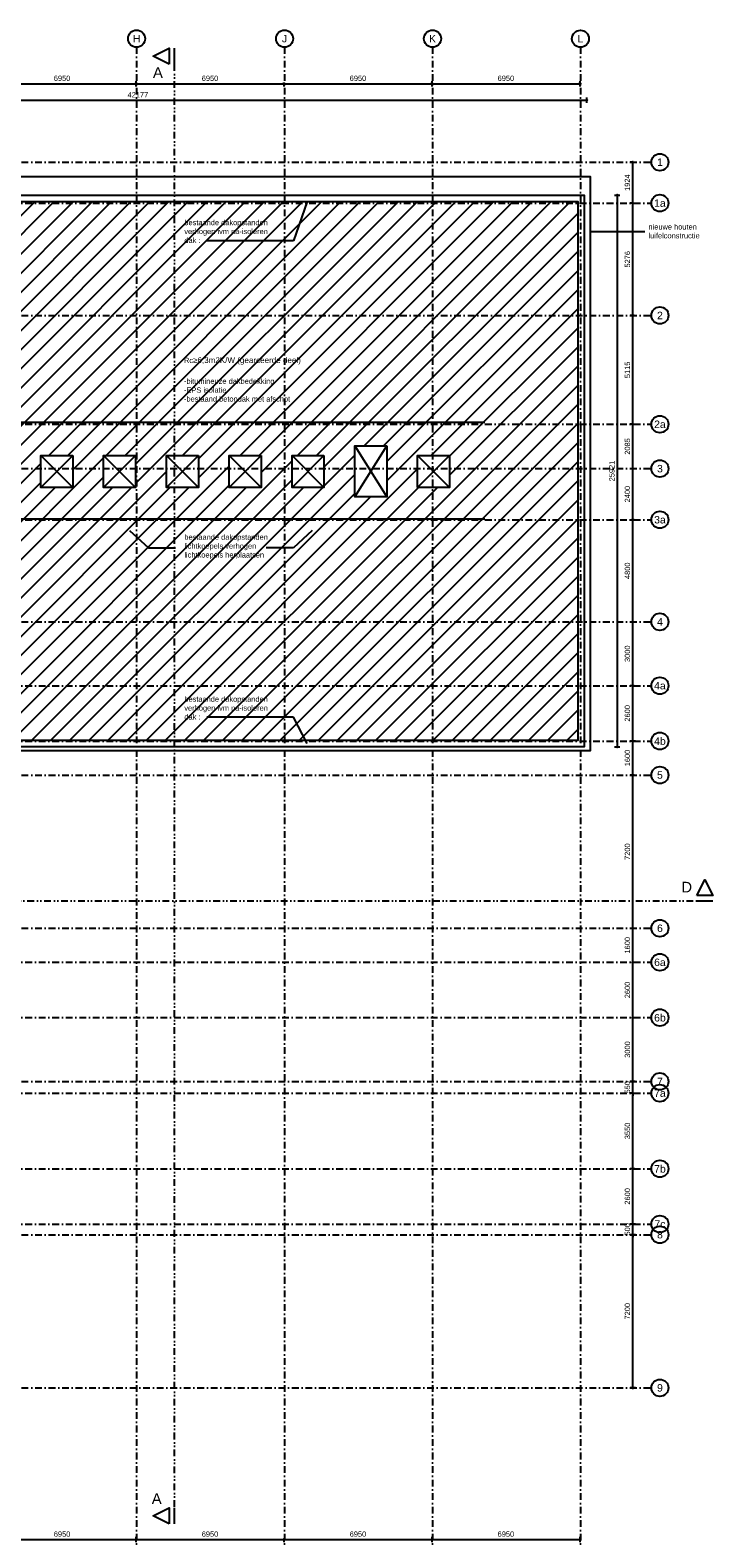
# Model space of a CAD drawing. Header units: millimetres. Extents: x 1137596 to 6076935, y -417599 to 265181.
# Tile 46 of 47: x 1483026 to 1515094, y -356519 to -285665. Entities that reach past the tile are written whole.
import ezdxf
from ezdxf.enums import TextEntityAlignment as Align

# ---------------------------------------------------------------- set-up
doc = ezdxf.new("R2010")
doc.units = ezdxf.units.MM
doc.header["$LTSCALE"] = 50
doc.header["$PDMODE"] = 3
doc.header["$PDSIZE"] = 1
doc.linetypes.add('DASHDOT2', pattern=[12.7, 6.35, -3.175, 0, -3.175])
doc.linetypes.add('DIVIDE2', pattern=[15.875, 6.35, -3.175, 0, -3.175, 0, -3.175])
doc.layers.get('0').update_dxf_attribs({"linetype": 'CONTINUOUS'})
doc.layers.get('DEFPOINTS').update_dxf_attribs({"linetype": 'CONTINUOUS'})
for name, color, linetype in [('AL24----_TRAPPEN', 1, 'CONTINUOUS'), ('AL27----_DAKEN', 7, 'CONTINUOUS'), ('Alg-Dik-Az', 4, 'CONTINUOUS'), ('Alg-Dun-Arc', 8, 'CONTINUOUS'), ('bib', 7, 'CONTINUOUS'), ('bib @ 100', 7, 'CONTINUOUS'), ('BuKoz-Hout-Drs', 2, 'CONTINUOUS'), ('DIM25', 1, 'CONTINUOUS'), ('Stramien-Alg-Az', 9, 'DASHDOT2'), ('Stramien-Alg-Drs', 8, 'CONTINUOUS'), ('Stramien-Alg-Txt', 2, 'CONTINUOUS'), ('Txt25', 2, 'CONTINUOUS')]:
    doc.layers.add(name, color=color, linetype=linetype)
doc.styles.add('BOS3', font='arial.ttf')
doc.dimstyles.new('BOS3', dxfattribs={"dimtxt": 2.5, "dimasz": 1.25, "dimexe": 1.25, "dimexo": 0, "dimgap": 1.25, "dimtad": 1, "dimdec": 3, "dimdsep": 46, "dimtxsty": 'BOS3', "dimblk": 'SMALL', "dimblk1": 'SMALL', "dimblk2": 'SMALL', "dimsah": 1, "dimcen": 2.5, "dimclrd": 1, "dimclre": 1, "dimclrt": 2, "dimadec": 4, "dimazin": 2, "dimtfac": 0.4, "dimtdec": 0, "dimtix": 1, "dimtmove": 2, "dimatfit": 3, "dimfxl": 1.25, "dimfxlon": 1, "dimtvp": 1, "dimtolj": 1, "dimarcsym": 0})

# ---------------------------------------------------------------- blocks, each defined once
blk = doc.blocks.new('*U247')
at = {"layer": 'Stramien-Alg-Drs'}
blk.add_circle((-4, 0), 4, dxfattribs=at)
at = {"layer": 'Stramien-Alg-Txt', "style": 'BOS3'}
blk.add_attdef('TEKST', text='', height=3.5, dxfattribs=at).set_placement((-4, 0), align=Align.MIDDLE)
blk = doc.blocks.new('_Small')
at = {"color": 0, "linetype": 'ByBlock', "lineweight": -2}
blk.add_circle((0, 0), 0.25, dxfattribs=at)
blk = doc.blocks.new('*D186')
at = {"layer": 'DEFPOINTS', "color": 0, "transparency": 16777216}
for p in [(759144, -627668), (766094, -627576), (766094, -627843)]:
    blk.add_point(p, dxfattribs=at)
at = {"layer": 'DIM25', "color": 1, "lineweight": -2, "transparency": 16777216}
for p, q in [((766094, -627718), (766094, -627968)), ((759144, -627793), (759144, -627968)), ((759144, -627843), (766094, -627843))]:
    blk.add_line(p, q, dxfattribs=at)
at = {"layer": 'DIM25', "color": 1, "lineweight": -2, "transparency": 16777216, "xscale": 125, "yscale": 125, "zscale": 125, "rotation": 180}
blk.add_blockref('_Small', (759144, -627843), dxfattribs=at)
at = {"layer": 'DIM25', "color": 1, "lineweight": -2, "transparency": 16777216, "xscale": 125, "yscale": 125, "zscale": 125}
blk.add_blockref('_Small', (766094, -627843), dxfattribs=at)
at = {"layer": 'DIM25', "color": 2, "transparency": 16777216, "insert": (762619, -627591), "char_height": 250, "attachment_point": 5, "style": 'BOS3'}
blk.add_mtext('\\A1;6950', dxfattribs=at)
blk = doc.blocks.new('*D187')
at = {"layer": 'DEFPOINTS', "color": 0, "transparency": 16777216}
for p in [(745244, -628152), (752194, -627843), (752194, -628286)]:
    blk.add_point(p, dxfattribs=at)
at = {"layer": 'DIM25', "color": 1, "lineweight": -2, "transparency": 16777216}
for p, q in [((745244, -627968), (745244, -627718)), ((752194, -627968), (752194, -627718)), ((745244, -627843), (752194, -627843))]:
    blk.add_line(p, q, dxfattribs=at)
at = {"layer": 'DIM25', "color": 1, "lineweight": -2, "transparency": 16777216, "xscale": 125, "yscale": 125, "zscale": 125, "rotation": 180}
blk.add_blockref('_Small', (745244, -627843), dxfattribs=at)
at = {"layer": 'DIM25', "color": 1, "lineweight": -2, "transparency": 16777216, "xscale": 125, "yscale": 125, "zscale": 125}
blk.add_blockref('_Small', (752194, -627843), dxfattribs=at)
at = {"layer": 'DIM25', "color": 2, "transparency": 16777216, "insert": (748719, -627591), "char_height": 250, "attachment_point": 5, "style": 'BOS3'}
blk.add_mtext('\\A1;6950', dxfattribs=at)
blk = doc.blocks.new('*D196')
at = {"layer": 'DEFPOINTS', "color": 0, "transparency": 16777216}
for p in [(759144, -627668), (752194, -628286), (759144, -627843)]:
    blk.add_point(p, dxfattribs=at)
at = {"layer": 'DIM25', "color": 1, "lineweight": -2, "transparency": 16777216}
for p, q in [((752194, -627968), (752194, -627718)), ((752194, -627843), (759144, -627843)), ((759144, -627793), (759144, -627968))]:
    blk.add_line(p, q, dxfattribs=at)
at = {"layer": 'DIM25', "color": 1, "lineweight": -2, "transparency": 16777216, "xscale": 125, "yscale": 125, "zscale": 125, "rotation": 180}
blk.add_blockref('_Small', (752194, -627843), dxfattribs=at)
at = {"layer": 'DIM25', "color": 1, "lineweight": -2, "transparency": 16777216, "xscale": 125, "yscale": 125, "zscale": 125}
blk.add_blockref('_Small', (759144, -627843), dxfattribs=at)
at = {"layer": 'DIM25', "color": 2, "transparency": 16777216, "insert": (755669, -627591), "char_height": 250, "attachment_point": 5, "style": 'BOS3'}
blk.add_mtext('\\A1;6950', dxfattribs=at)
blk = doc.blocks.new('*D197')
at = {"layer": 'DEFPOINTS', "color": 0, "transparency": 16777216}
for p in [(766094, -627576), (773044, -627576), (773044, -627843)]:
    blk.add_point(p, dxfattribs=at)
at = {"layer": 'DIM25', "color": 1, "lineweight": -2, "transparency": 16777216}
for p, q in [((766094, -627718), (766094, -627968)), ((773044, -627718), (773044, -627968)), ((766094, -627843), (773044, -627843))]:
    blk.add_line(p, q, dxfattribs=at)
at = {"layer": 'DIM25', "color": 1, "lineweight": -2, "transparency": 16777216, "xscale": 125, "yscale": 125, "zscale": 125, "rotation": 180}
blk.add_blockref('_Small', (766094, -627843), dxfattribs=at)
at = {"layer": 'DIM25', "color": 1, "lineweight": -2, "transparency": 16777216, "xscale": 125, "yscale": 125, "zscale": 125}
blk.add_blockref('_Small', (773044, -627843), dxfattribs=at)
at = {"layer": 'DIM25', "color": 2, "transparency": 16777216, "insert": (769569, -627591), "char_height": 250, "attachment_point": 5, "style": 'BOS3'}
blk.add_mtext('\\A1;6950', dxfattribs=at)
blk = doc.blocks.new('*D198')
at = {"layer": 'DEFPOINTS', "color": 0, "transparency": 16777216}
for p in [(775531, -610417), (775756, -610417), (775942, -613017)]:
    blk.add_point(p, dxfattribs=at)
at = {"layer": 'DIM25', "color": 1, "lineweight": -2, "transparency": 16777216}
for p, q in [((775631, -610417), (775406, -610417)), ((775531, -613017), (775531, -610417)), ((775656, -613017), (775406, -613017))]:
    blk.add_line(p, q, dxfattribs=at)
at = {"layer": 'DIM25', "color": 1, "lineweight": -2, "transparency": 16777216, "xscale": 125, "yscale": 125, "zscale": 125}
for p, rotation in [((775531, -610417), 90), ((775531, -613017), 270)]:
    blk.add_blockref('_Small', p, dxfattribs=dict(at, rotation=rotation))
at = {"layer": 'DIM25', "color": 2, "transparency": 16777216, "insert": (775278, -611717), "char_height": 250, "attachment_point": 5, "rotation": 90, "style": 'BOS3'}
blk.add_mtext('\\A1;2600', dxfattribs=at)
blk = doc.blocks.new('*D199')
at = {"layer": 'DEFPOINTS', "color": 0, "transparency": 16777216}
for p in [(775531, -606867), (775657, -606867), (775756, -610417)]:
    blk.add_point(p, dxfattribs=at)
at = {"layer": 'DIM25', "color": 1, "lineweight": -2, "transparency": 16777216}
for p, q in [((775532, -606867), (775406, -606867)), ((775531, -610417), (775531, -606867)), ((775631, -610417), (775406, -610417))]:
    blk.add_line(p, q, dxfattribs=at)
at = {"layer": 'DIM25', "color": 1, "lineweight": -2, "transparency": 16777216, "xscale": 125, "yscale": 125, "zscale": 125}
for p, rotation in [((775531, -606867), 90), ((775531, -610417), 270)]:
    blk.add_blockref('_Small', p, dxfattribs=dict(at, rotation=rotation))
at = {"layer": 'DIM25', "color": 2, "transparency": 16777216, "insert": (775278, -608642), "char_height": 250, "attachment_point": 5, "rotation": 90, "style": 'BOS3'}
blk.add_mtext('\\A1;3550', dxfattribs=at)
blk = doc.blocks.new('*D200')
at = {"layer": 'DEFPOINTS', "color": 0, "transparency": 16777216}
for p in [(775458, -603317), (775531, -603317), (775766, -606317)]:
    blk.add_point(p, dxfattribs=at)
at = {"layer": 'DIM25', "color": 1, "lineweight": -2, "transparency": 16777216}
for p, q in [((775531, -603317), (775656, -603317)), ((775531, -606317), (775531, -603317)), ((775641, -606317), (775406, -606317))]:
    blk.add_line(p, q, dxfattribs=at)
at = {"layer": 'DIM25', "color": 1, "lineweight": -2, "transparency": 16777216, "xscale": 125, "yscale": 125, "zscale": 125}
for p, rotation in [((775531, -603317), 90), ((775531, -606317), 270)]:
    blk.add_blockref('_Small', p, dxfattribs=dict(at, rotation=rotation))
at = {"layer": 'DIM25', "color": 2, "transparency": 16777216, "insert": (775278, -604817), "char_height": 250, "attachment_point": 5, "rotation": 90, "style": 'BOS3'}
blk.add_mtext('\\A1;3000', dxfattribs=at)
blk = doc.blocks.new('*D201')
at = {"layer": 'DEFPOINTS', "color": 0, "transparency": 16777216}
for p in [(775531, -613017), (775787, -613517), (775942, -613017)]:
    blk.add_point(p, dxfattribs=at)
at = {"layer": 'DIM25', "color": 1, "lineweight": -2, "transparency": 16777216}
for p, q in [((775656, -613017), (775406, -613017)), ((775656, -613517), (775406, -613517)), ((775531, -613017), (775531, -612892)), ((775531, -613517), (775531, -613017)), ((775531, -613517), (775531, -613642))]:
    blk.add_line(p, q, dxfattribs=at)
at = {"layer": 'DIM25', "color": 1, "lineweight": -2, "transparency": 16777216, "xscale": 125, "yscale": 125, "zscale": 125}
for p, rotation in [((775531, -613017), 270), ((775531, -613517), 90)]:
    blk.add_blockref('_Small', p, dxfattribs=dict(at, rotation=rotation))
at = {"layer": 'DIM25', "color": 2, "transparency": 16777216, "insert": (775278, -613267), "char_height": 250, "attachment_point": 5, "rotation": 90, "style": 'BOS3'}
blk.add_mtext('\\A1;500', dxfattribs=at)
blk = doc.blocks.new('*D203')
at = {"layer": 'DEFPOINTS', "color": 0, "transparency": 16777216}
for p in [(745244, -559737), (752194, -559428), (752194, -559871)]:
    blk.add_point(p, dxfattribs=at)
at = {"layer": 'DIM25', "color": 1, "lineweight": -2, "transparency": 16777216}
for p, q in [((745244, -559553), (745244, -559303)), ((745244, -559428), (752194, -559428)), ((752194, -559553), (752194, -559303))]:
    blk.add_line(p, q, dxfattribs=at)
at = {"layer": 'DIM25', "color": 1, "lineweight": -2, "transparency": 16777216, "xscale": 125, "yscale": 125, "zscale": 125, "rotation": 180}
blk.add_blockref('_Small', (745244, -559428), dxfattribs=at)
at = {"layer": 'DIM25', "color": 1, "lineweight": -2, "transparency": 16777216, "xscale": 125, "yscale": 125, "zscale": 125}
blk.add_blockref('_Small', (752194, -559428), dxfattribs=at)
at = {"layer": 'DIM25', "color": 2, "transparency": 16777216, "insert": (748719, -559175), "char_height": 250, "attachment_point": 5, "style": 'BOS3'}
blk.add_mtext('\\A1;6950', dxfattribs=at)
blk = doc.blocks.new('*D204')
at = {"layer": 'DEFPOINTS', "color": 0, "transparency": 16777216}
for p in [(759144, -559252), (759144, -559428), (752194, -559871)]:
    blk.add_point(p, dxfattribs=at)
at = {"layer": 'DIM25', "color": 1, "lineweight": -2, "transparency": 16777216}
for p, q in [((752194, -559553), (752194, -559303)), ((752194, -559428), (759144, -559428)), ((759144, -559377), (759144, -559553))]:
    blk.add_line(p, q, dxfattribs=at)
at = {"layer": 'DIM25', "color": 1, "lineweight": -2, "transparency": 16777216, "xscale": 125, "yscale": 125, "zscale": 125, "rotation": 180}
blk.add_blockref('_Small', (752194, -559428), dxfattribs=at)
at = {"layer": 'DIM25', "color": 1, "lineweight": -2, "transparency": 16777216, "xscale": 125, "yscale": 125, "zscale": 125}
blk.add_blockref('_Small', (759144, -559428), dxfattribs=at)
at = {"layer": 'DIM25', "color": 2, "transparency": 16777216, "insert": (755669, -559175), "char_height": 250, "attachment_point": 5, "style": 'BOS3'}
blk.add_mtext('\\A1;6950', dxfattribs=at)
blk = doc.blocks.new('*D205')
at = {"layer": 'DEFPOINTS', "color": 0, "transparency": 16777216}
for p in [(759144, -559252), (766094, -559161), (766094, -559428)]:
    blk.add_point(p, dxfattribs=at)
at = {"layer": 'DIM25', "color": 1, "lineweight": -2, "transparency": 16777216}
for p, q in [((759144, -559377), (759144, -559553)), ((759144, -559428), (766094, -559428)), ((766094, -559303), (766094, -559553))]:
    blk.add_line(p, q, dxfattribs=at)
at = {"layer": 'DIM25', "color": 1, "lineweight": -2, "transparency": 16777216, "xscale": 125, "yscale": 125, "zscale": 125, "rotation": 180}
blk.add_blockref('_Small', (759144, -559428), dxfattribs=at)
at = {"layer": 'DIM25', "color": 1, "lineweight": -2, "transparency": 16777216, "xscale": 125, "yscale": 125, "zscale": 125}
blk.add_blockref('_Small', (766094, -559428), dxfattribs=at)
at = {"layer": 'DIM25', "color": 2, "transparency": 16777216, "insert": (762619, -559175), "char_height": 250, "attachment_point": 5, "style": 'BOS3'}
blk.add_mtext('\\A1;6950', dxfattribs=at)
blk = doc.blocks.new('*D206')
at = {"layer": 'DEFPOINTS', "color": 0, "transparency": 16777216}
for p in [(766094, -559161), (773044, -559161), (773044, -559428)]:
    blk.add_point(p, dxfattribs=at)
at = {"layer": 'DIM25', "color": 1, "lineweight": -2, "transparency": 16777216}
for p, q in [((766094, -559303), (766094, -559553)), ((766094, -559428), (773044, -559428)), ((773044, -559303), (773044, -559553))]:
    blk.add_line(p, q, dxfattribs=at)
at = {"layer": 'DIM25', "color": 1, "lineweight": -2, "transparency": 16777216, "xscale": 125, "yscale": 125, "zscale": 125, "rotation": 180}
blk.add_blockref('_Small', (766094, -559428), dxfattribs=at)
at = {"layer": 'DIM25', "color": 1, "lineweight": -2, "transparency": 16777216, "xscale": 125, "yscale": 125, "zscale": 125}
blk.add_blockref('_Small', (773044, -559428), dxfattribs=at)
at = {"layer": 'DIM25', "color": 2, "transparency": 16777216, "insert": (769569, -559175), "char_height": 250, "attachment_point": 5, "style": 'BOS3'}
blk.add_mtext('\\A1;6950', dxfattribs=at)
blk = doc.blocks.new('*D207')
at = {"layer": 'DEFPOINTS', "color": 0, "transparency": 16777216}
for p in [(775531, -606317), (775766, -606317), (775657, -606867)]:
    blk.add_point(p, dxfattribs=at)
at = {"layer": 'DIM25', "color": 1, "lineweight": -2, "transparency": 16777216}
for p, q in [((775641, -606317), (775406, -606317)), ((775531, -606317), (775531, -606192)), ((775531, -606867), (775531, -606317)), ((775532, -606867), (775406, -606867)), ((775531, -606867), (775531, -606992))]:
    blk.add_line(p, q, dxfattribs=at)
at = {"layer": 'DIM25', "color": 1, "lineweight": -2, "transparency": 16777216, "xscale": 125, "yscale": 125, "zscale": 125}
for p, rotation in [((775531, -606317), 270), ((775531, -606867), 90)]:
    blk.add_blockref('_Small', p, dxfattribs=dict(at, rotation=rotation))
at = {"layer": 'DIM25', "color": 2, "transparency": 16777216, "insert": (775278, -606592), "char_height": 250, "attachment_point": 5, "rotation": 90, "style": 'BOS3'}
blk.add_mtext('\\A1;550', dxfattribs=at)
blk = doc.blocks.new('*D208')
at = {"layer": 'DEFPOINTS', "color": 0, "transparency": 16777216}
for p in [(775478, -600717), (775531, -600717), (775458, -603317)]:
    blk.add_point(p, dxfattribs=at)
at = {"layer": 'DIM25', "color": 1, "lineweight": -2, "transparency": 16777216}
for p, q in [((775531, -600717), (775656, -600717)), ((775531, -603317), (775531, -600717)), ((775531, -603317), (775656, -603317))]:
    blk.add_line(p, q, dxfattribs=at)
at = {"layer": 'DIM25', "color": 1, "lineweight": -2, "transparency": 16777216, "xscale": 125, "yscale": 125, "zscale": 125}
for p, rotation in [((775531, -600717), 90), ((775531, -603317), 270)]:
    blk.add_blockref('_Small', p, dxfattribs=dict(at, rotation=rotation))
at = {"layer": 'DIM25', "color": 2, "transparency": 16777216, "insert": (775278, -602017), "char_height": 250, "attachment_point": 5, "rotation": 90, "style": 'BOS3'}
blk.add_mtext('\\A1;2600', dxfattribs=at)
blk = doc.blocks.new('*D209')
at = {"layer": 'DEFPOINTS', "color": 0, "transparency": 16777216}
for p in [(775531, -613517), (775787, -613517), (775964, -620717)]:
    blk.add_point(p, dxfattribs=at)
at = {"layer": 'DIM25', "color": 1, "lineweight": -2, "transparency": 16777216}
for p, q in [((775656, -613517), (775406, -613517)), ((775531, -620717), (775531, -613517)), ((775656, -620717), (775406, -620717))]:
    blk.add_line(p, q, dxfattribs=at)
at = {"layer": 'DIM25', "color": 1, "lineweight": -2, "transparency": 16777216, "xscale": 125, "yscale": 125, "zscale": 125}
for p, rotation in [((775531, -613517), 90), ((775531, -620717), 270)]:
    blk.add_blockref('_Small', p, dxfattribs=dict(at, rotation=rotation))
at = {"layer": 'DIM25', "color": 2, "transparency": 16777216, "insert": (775278, -617117), "char_height": 250, "attachment_point": 5, "rotation": 90, "style": 'BOS3'}
blk.add_mtext('\\A1;7200', dxfattribs=at)
blk = doc.blocks.new('*D210')
at = {"layer": 'DEFPOINTS', "color": 0, "transparency": 16777216}
for p in [(775458, -599117), (775531, -599117), (775478, -600717)]:
    blk.add_point(p, dxfattribs=at)
at = {"layer": 'DIM25', "color": 1, "lineweight": -2, "transparency": 16777216}
for p, q in [((775531, -599117), (775656, -599117)), ((775531, -600717), (775531, -599117)), ((775531, -600717), (775656, -600717))]:
    blk.add_line(p, q, dxfattribs=at)
at = {"layer": 'DIM25', "color": 1, "lineweight": -2, "transparency": 16777216, "xscale": 125, "yscale": 125, "zscale": 125}
for p, rotation in [((775531, -599117), 90), ((775531, -600717), 270)]:
    blk.add_blockref('_Small', p, dxfattribs=dict(at, rotation=rotation))
at = {"layer": 'DIM25', "color": 2, "transparency": 16777216, "insert": (775278, -599917), "char_height": 250, "attachment_point": 5, "rotation": 90, "style": 'BOS3'}
blk.add_mtext('\\A1;1600', dxfattribs=at)
blk = doc.blocks.new('*D211')
at = {"layer": 'DEFPOINTS', "color": 0, "transparency": 16777216}
for p in [(775531, -591917), (775584, -591917), (775458, -599117)]:
    blk.add_point(p, dxfattribs=at)
at = {"layer": 'DIM25', "color": 1, "lineweight": -2, "transparency": 16777216}
for p, q in [((775531, -591917), (775406, -591917)), ((775531, -599117), (775531, -591917)), ((775531, -599117), (775656, -599117))]:
    blk.add_line(p, q, dxfattribs=at)
at = {"layer": 'DIM25', "color": 1, "lineweight": -2, "transparency": 16777216, "xscale": 125, "yscale": 125, "zscale": 125}
for p, rotation in [((775531, -591917), 90), ((775531, -599117), 270)]:
    blk.add_blockref('_Small', p, dxfattribs=dict(at, rotation=rotation))
at = {"layer": 'DIM25', "color": 2, "transparency": 16777216, "insert": (775278, -595517), "char_height": 250, "attachment_point": 5, "rotation": 90, "style": 'BOS3'}
blk.add_mtext('\\A1;7200', dxfattribs=at)
blk = doc.blocks.new('*D212')
at = {"layer": 'DEFPOINTS', "color": 0, "transparency": 16777216}
for p in [(775214, -579917), (775531, -579917), (774675, -584717)]:
    blk.add_point(p, dxfattribs=at)
at = {"layer": 'DIM25', "color": 1, "lineweight": -2, "transparency": 16777216}
for p, q in [((775406, -579917), (775656, -579917)), ((775531, -584717), (775531, -579917)), ((775406, -584717), (775656, -584717))]:
    blk.add_line(p, q, dxfattribs=at)
at = {"layer": 'DIM25', "color": 1, "lineweight": -2, "transparency": 16777216, "xscale": 125, "yscale": 125, "zscale": 125}
for p, rotation in [((775531, -579917), 90), ((775531, -584717), 270)]:
    blk.add_blockref('_Small', p, dxfattribs=dict(at, rotation=rotation))
at = {"layer": 'DIM25', "color": 2, "transparency": 16777216, "insert": (775278, -582317), "char_height": 250, "attachment_point": 5, "rotation": 90, "style": 'BOS3'}
blk.add_mtext('\\A1;4800', dxfattribs=at)
blk = doc.blocks.new('*D213')
at = {"layer": 'DEFPOINTS', "color": 0, "transparency": 16777216}
for p in [(775531, -590317), (775810, -590317), (775584, -591917)]:
    blk.add_point(p, dxfattribs=at)
at = {"layer": 'DIM25', "color": 1, "lineweight": -2, "transparency": 16777216}
for p, q in [((775656, -590317), (775406, -590317)), ((775531, -591917), (775531, -590317)), ((775531, -591917), (775406, -591917))]:
    blk.add_line(p, q, dxfattribs=at)
at = {"layer": 'DIM25', "color": 1, "lineweight": -2, "transparency": 16777216, "xscale": 125, "yscale": 125, "zscale": 125}
for p, rotation in [((775531, -590317), 90), ((775531, -591917), 270)]:
    blk.add_blockref('_Small', p, dxfattribs=dict(at, rotation=rotation))
at = {"layer": 'DIM25', "color": 2, "transparency": 16777216, "insert": (775278, -591117), "char_height": 250, "attachment_point": 5, "rotation": 90, "style": 'BOS3'}
blk.add_mtext('\\A1;1600', dxfattribs=at)
blk = doc.blocks.new('*D214')
at = {"layer": 'DEFPOINTS', "color": 0, "transparency": 16777216}
for p in [(775531, -587717), (775710, -587717), (775810, -590317)]:
    blk.add_point(p, dxfattribs=at)
at = {"layer": 'DIM25', "color": 1, "lineweight": -2, "transparency": 16777216}
for p, q in [((775585, -587717), (775406, -587717)), ((775531, -590317), (775531, -587717)), ((775656, -590317), (775406, -590317))]:
    blk.add_line(p, q, dxfattribs=at)
at = {"layer": 'DIM25', "color": 1, "lineweight": -2, "transparency": 16777216, "xscale": 125, "yscale": 125, "zscale": 125}
for p, rotation in [((775531, -587717), 90), ((775531, -590317), 270)]:
    blk.add_blockref('_Small', p, dxfattribs=dict(at, rotation=rotation))
at = {"layer": 'DIM25', "color": 2, "transparency": 16777216, "insert": (775278, -589017), "char_height": 250, "attachment_point": 5, "rotation": 90, "style": 'BOS3'}
blk.add_mtext('\\A1;2600', dxfattribs=at)
blk = doc.blocks.new('*D215')
at = {"layer": 'DEFPOINTS', "color": 0, "transparency": 16777216}
for p in [(774675, -584717), (775531, -584717), (775710, -587717)]:
    blk.add_point(p, dxfattribs=at)
at = {"layer": 'DIM25', "color": 1, "lineweight": -2, "transparency": 16777216}
for p, q in [((775406, -584717), (775656, -584717)), ((775531, -587717), (775531, -584717)), ((775585, -587717), (775406, -587717))]:
    blk.add_line(p, q, dxfattribs=at)
at = {"layer": 'DIM25', "color": 1, "lineweight": -2, "transparency": 16777216, "xscale": 125, "yscale": 125, "zscale": 125}
for p, rotation in [((775531, -584717), 90), ((775531, -587717), 270)]:
    blk.add_blockref('_Small', p, dxfattribs=dict(at, rotation=rotation))
at = {"layer": 'DIM25', "color": 2, "transparency": 16777216, "insert": (775278, -586217), "char_height": 250, "attachment_point": 5, "rotation": 90, "style": 'BOS3'}
blk.add_mtext('\\A1;3000', dxfattribs=at)
blk = doc.blocks.new('*D216')
at = {"layer": 'DEFPOINTS', "color": 0, "transparency": 16777216}
for p in [(775531, -570317), (775711, -570317), (775692, -575432)]:
    blk.add_point(p, dxfattribs=at)
at = {"layer": 'DIM25', "color": 1, "lineweight": -2, "transparency": 16777216}
for p, q in [((775586, -570317), (775406, -570317)), ((775531, -575432), (775531, -570317)), ((775567, -575432), (775406, -575432))]:
    blk.add_line(p, q, dxfattribs=at)
at = {"layer": 'DIM25', "color": 1, "lineweight": -2, "transparency": 16777216, "xscale": 125, "yscale": 125, "zscale": 125}
for p, rotation in [((775531, -570317), 90), ((775531, -575432), 270)]:
    blk.add_blockref('_Small', p, dxfattribs=dict(at, rotation=rotation))
at = {"layer": 'DIM25', "color": 2, "transparency": 16777216, "insert": (775278, -572875), "char_height": 250, "attachment_point": 5, "rotation": 90, "style": 'BOS3'}
blk.add_mtext('\\A1;5115', dxfattribs=at)
blk = doc.blocks.new('*D217')
at = {"layer": 'DEFPOINTS', "color": 0, "transparency": 16777216}
for p in [(775174, -577518), (775531, -577518), (775214, -579918)]:
    blk.add_point(p, dxfattribs=at)
at = {"layer": 'DIM25', "color": 1, "lineweight": -2, "transparency": 16777216}
for p, q in [((775406, -577518), (775656, -577518)), ((775531, -579918), (775531, -577518)), ((775406, -579918), (775656, -579918))]:
    blk.add_line(p, q, dxfattribs=at)
at = {"layer": 'DIM25', "color": 1, "lineweight": -2, "transparency": 16777216, "xscale": 125, "yscale": 125, "zscale": 125}
for p, rotation in [((775531, -577518), 90), ((775531, -579918), 270)]:
    blk.add_blockref('_Small', p, dxfattribs=dict(at, rotation=rotation))
at = {"layer": 'DIM25', "color": 2, "transparency": 16777216, "insert": (775278, -578718), "char_height": 250, "attachment_point": 5, "rotation": 90, "style": 'BOS3'}
blk.add_mtext('\\A1;2400', dxfattribs=at)
blk = doc.blocks.new('*D218')
at = {"layer": 'DEFPOINTS', "color": 0, "transparency": 16777216}
for p in [(775531, -575432), (775692, -575432), (775174, -577517)]:
    blk.add_point(p, dxfattribs=at)
at = {"layer": 'DIM25', "color": 1, "lineweight": -2, "transparency": 16777216}
for p, q in [((775567, -575432), (775406, -575432)), ((775531, -577517), (775531, -575432)), ((775406, -577517), (775656, -577517))]:
    blk.add_line(p, q, dxfattribs=at)
at = {"layer": 'DIM25', "color": 1, "lineweight": -2, "transparency": 16777216, "xscale": 125, "yscale": 125, "zscale": 125}
for p, rotation in [((775531, -575432), 90), ((775531, -577517), 270)]:
    blk.add_blockref('_Small', p, dxfattribs=dict(at, rotation=rotation))
at = {"layer": 'DIM25', "color": 2, "transparency": 16777216, "insert": (775278, -576475), "char_height": 250, "attachment_point": 5, "rotation": 90, "style": 'BOS3'}
blk.add_mtext('\\A1;2085', dxfattribs=at)
blk = doc.blocks.new('*D219')
at = {"layer": 'DEFPOINTS', "color": 0, "transparency": 16777216}
for p in [(775531, -565041), (775616, -565041), (775711, -570317)]:
    blk.add_point(p, dxfattribs=at)
at = {"layer": 'DIM25', "color": 1, "lineweight": -2, "transparency": 16777216}
for p, q in [((775531, -565041), (775406, -565041)), ((775531, -570317), (775531, -565041)), ((775586, -570317), (775406, -570317))]:
    blk.add_line(p, q, dxfattribs=at)
at = {"layer": 'DIM25', "color": 1, "lineweight": -2, "transparency": 16777216, "xscale": 125, "yscale": 125, "zscale": 125}
for p, rotation in [((775531, -565041), 90), ((775531, -570317), 270)]:
    blk.add_blockref('_Small', p, dxfattribs=dict(at, rotation=rotation))
at = {"layer": 'DIM25', "color": 2, "transparency": 16777216, "insert": (775278, -567679), "char_height": 250, "attachment_point": 5, "rotation": 90, "style": 'BOS3'}
blk.add_mtext('\\A1;5276', dxfattribs=at)
blk = doc.blocks.new('*D220')
at = {"layer": 'DEFPOINTS', "color": 0, "transparency": 16777216}
for p in [(775531, -563117), (775636, -563117), (775616, -565041)]:
    blk.add_point(p, dxfattribs=at)
at = {"layer": 'DIM25', "color": 1, "lineweight": -2, "transparency": 16777216}
for p, q in [((775531, -563117), (775406, -563117)), ((775531, -565041), (775531, -563117)), ((775531, -565041), (775406, -565041))]:
    blk.add_line(p, q, dxfattribs=at)
at = {"layer": 'DIM25', "color": 1, "lineweight": -2, "transparency": 16777216, "xscale": 125, "yscale": 125, "zscale": 125}
for p, rotation in [((775531, -563117), 90), ((775531, -565041), 270)]:
    blk.add_blockref('_Small', p, dxfattribs=dict(at, rotation=rotation))
at = {"layer": 'DIM25', "color": 2, "transparency": 16777216, "insert": (775278, -564079), "char_height": 250, "attachment_point": 5, "rotation": 90, "style": 'BOS3'}
blk.add_mtext('\\A1;1924', dxfattribs=at)
blk = doc.blocks.new('*D221')
at = {"layer": 'DEFPOINTS', "color": 0, "transparency": 16777216}
for p in [(773370, -560201), (731193, -564668), (773370, -564683)]:
    blk.add_point(p, dxfattribs=at)
at = {"layer": 'DIM25', "color": 1, "lineweight": -2, "transparency": 16777216}
for p, q in [((731193, -560326), (731193, -560076)), ((731193, -560201), (773370, -560201)), ((773370, -560326), (773370, -560076))]:
    blk.add_line(p, q, dxfattribs=at)
at = {"layer": 'DIM25', "color": 1, "lineweight": -2, "transparency": 16777216, "xscale": 125, "yscale": 125, "zscale": 125, "rotation": 180}
blk.add_blockref('_Small', (731193, -560201), dxfattribs=at)
at = {"layer": 'DIM25', "color": 1, "lineweight": -2, "transparency": 16777216, "xscale": 125, "yscale": 125, "zscale": 125}
blk.add_blockref('_Small', (773370, -560201), dxfattribs=at)
at = {"layer": 'DIM25', "color": 2, "transparency": 16777216, "insert": (752282, -559950), "char_height": 250, "attachment_point": 5, "style": 'BOS3'}
blk.add_mtext('\\A1;42177', dxfattribs=at)
blk = doc.blocks.new('*D222')
at = {"layer": 'DEFPOINTS', "color": 0, "transparency": 16777216}
for p in [(773241, -564669), (773241, -590590), (774799, -590590)]:
    blk.add_point(p, dxfattribs=at)
at = {"layer": 'DIM25', "color": 1, "lineweight": -2, "transparency": 16777216}
for p, q in [((774674, -564669), (774924, -564669)), ((774799, -564669), (774799, -590590)), ((774674, -590590), (774924, -590590))]:
    blk.add_line(p, q, dxfattribs=at)
at = {"layer": 'DIM25', "color": 1, "lineweight": -2, "transparency": 16777216, "xscale": 125, "yscale": 125, "zscale": 125}
for p, rotation in [((774799, -564669), 90), ((774799, -590590), 270)]:
    blk.add_blockref('_Small', p, dxfattribs=dict(at, rotation=rotation))
at = {"layer": 'DIM25', "color": 2, "transparency": 16777216, "insert": (774547, -577629), "char_height": 250, "attachment_point": 5, "rotation": 90, "style": 'BOS3'}
blk.add_mtext('\\A1;25921', dxfattribs=at)
blk = doc.blocks.new('doorsneden')
at = {"layer": 'Alg-Dik-Az', "linetype": 'DIVIDE2'}
for p, q in [((43781, -63991), (43781, 5353)), ((-3627, -34717), (69066, -34717))]:
    blk.add_line(p, q, dxfattribs=at)
at = {"layer": 'Alg-Dik-Az'}
for p, q in [((43781, 4603), (43781, 5353)), ((-3627, -34717), (-2877, -34717)), ((68316, -34717), (69066, -34717)), ((43781, -63991), (43781, -63241))]:
    blk.add_line(p, q, dxfattribs=at)
for points in [[(43531, 4603), (42781, 4978), (43531, 5353)], [(-3627, -34467), (-3252, -33717), (-2877, -34467)], [(68316, -34467), (68691, -33717), (69066, -34467)], [(43531, -63991), (42781, -63616), (43531, -63241)]]:
    blk.add_lwpolyline(points, close=True, dxfattribs=at)
at = {"layer": 'Alg-Dik-Az', "style": 'BOS3'}
for s, p in [('A', (42766, 3963)), ('D', (-2799, -34317)), ('D', (67586, -34317)), ('A', (42709, -63056))]:
    blk.add_text(s, height=500, dxfattribs=at).set_placement(p)
blk = doc.blocks.new('stramienen')
at = {"layer": 'Stramien-Alg-Az'}
for p, q in [((730479.0455, -565041.1412), (776404.4348, -565041.1412)), ((730479.0585, -575432.0924), (776404.4477, -575432.0924))]:
    blk.add_line(p, q, dxfattribs=at)
for points in [[(752220.671, -557711.0088), (752220.671, -629125.4991)], [(759170.6692, -557711.0234), (759170.6692, -629125.5137)], [(766120.6695, -557711.0234), (766120.6695, -629125.5137)], [(773070.6697, -557711.0234), (773070.6697, -629125.5137)], [(703629.6064, -563117.1403), (776404.4348, -563117.1403)], [(703629.6064, -570317.1403), (776404.4348, -570317.1403)], [(703629.6064, -577517.1403), (776404.4348, -577517.1403)], [(730479.0455, -579918.0172), (776404.4348, -579918.0172)], [(703629.6064, -584717.1403), (776404.4348, -584717.1403)], [(730479.0455, -587717.0956), (776404.4348, -587717.0956)], [(730479.0455, -590317.098), (776404.4351, -590317.098)], [(703629.6064, -591917.1412), (776404.4348, -591917.1412)], [(703629.6064, -599117.1403), (776404.4348, -599117.1403)], [(730479.0455, -600717.1188), (776404.4348, -600717.1188)], [(730479.0455, -603317.1185), (776404.4348, -603317.1185)], [(703629.6064, -606317.1403), (776404.4348, -606317.1403)], [(730479.0455, -606867.1185), (776404.4348, -606867.1185)], [(730479.0455, -610417.1186), (776404.4348, -610417.1186)], [(703629.6064, -613517.1403), (776404.4348, -613517.1403)], [(730479.0455, -613017.1193), (776404.4348, -613017.1193)], [(703629.6064, -620717.1403), (776404.4348, -620717.1403)]]:
    blk.add_lwpolyline(points, dxfattribs=at)
at = {"layer": 'bib @ 100', "xscale": 100, "yscale": 100, "zscale": 100}
for p, values in [((752620.671, -557311.0088), {'TEKST': 'H'}), ((759570.6692, -557311.0234), {'TEKST': 'J'}), ((766520.6695, -557311.0234), {'TEKST': 'K'}), ((773470.6687, -557313.6817), {'TEKST': 'L'}), ((777204.4348, -563117.1403), {'TEKST': '1'}), ((777204.4348, -565041.1412), {'TEKST': '1a'}), ((777204.4348, -570317.1403), {'TEKST': '2'}), ((777204.4477, -575432.0924), {'TEKST': '2a'}), ((777204.4348, -577517.1403), {'TEKST': '3'}), ((777204.4348, -579918.0172), {'TEKST': '3a'}), ((777204.4348, -584717.1403), {'TEKST': '4'}), ((777204.4348, -587717.0956), {'TEKST': '4a'}), ((777204.4351, -590317.098), {'TEKST': '4b'}), ((777204.4348, -591917.1412), {'TEKST': '5'}), ((777204.4348, -599117.1403), {'TEKST': '6'}), ((777204.4348, -600717.1188), {'TEKST': '6a'}), ((777204.4348, -603317.1185), {'TEKST': '6b'}), ((777204.4348, -606317.1403), {'TEKST': '7'}), ((777204.4348, -606867.1185), {'TEKST': '7a'}), ((777204.4348, -610417.1186), {'TEKST': '7b'}), ((777204.4348, -613017.1193), {'TEKST': '7c'}), ((777204.4348, -613517.1403), {'TEKST': '8'}), ((777204.4348, -620717.1403), {'TEKST': '9'})]:
    blk.add_blockref('*U247', p, dxfattribs=at).add_auto_attribs(values)
at = {"layer": 'DIM25'}
for base, p1, p2, picture, middle in [((752193.7268, -559427.6625), (745243.7265, -559736.7936), (752193.7268, -559870.693), '*D203', (748718.7267, -559175.0193)), ((759143.6766, -559427.6625), (752193.6768, -559870.693), (759143.6766, -559252.196), '*D204', (755668.6767, -559175.0193)), ((766093.9118, -559427.6625), (759143.9116, -559252.196), (766093.9118, -559160.7554), '*D205', (762618.9117, -559175.0193)), ((773043.9471, -559427.6625), (766093.9468, -559160.7554), (773043.9471, -559160.6253), '*D206', (769568.947, -559175.0193)), ((773370.1995, -560200.9072), (731193.1993, -564668.0989), (773370.1995, -564683.3413), '*D221', (752281.6994, -559950.3957)), ((752193.7268, -627843.232), (745243.7265, -628152.3631), (752193.7268, -628286.2625), '*D187', (748718.7267, -627590.5887)), ((759143.6766, -627843.232), (752193.6768, -628286.2625), (759143.6766, -627667.7655), '*D196', (755668.6767, -627590.5887)), ((766093.9118, -627843.232), (759143.9116, -627667.7655), (766093.9118, -627576.3249), '*D186', (762618.9117, -627590.5887)), ((773043.9471, -627843.232), (766093.9468, -627576.3249), (773043.9471, -627576.1948), '*D197', (769568.947, -627590.5887))]:
    dim = blk.add_linear_dim(base=base, p1=p1, p2=p2, dimstyle='BOS3', override={"dimscale": 0, "dimtxt": 2.5, "dimasz": 1.25, "dimexe": 1.25, "dimexo": 1.25, "dimgap": 1.25, "dimclrt": 2, "dimfxl": 1.25, "dimfxlon": 1}, dxfattribs=at)
    dim.commit()
    dim.dimension.update_dxf_attribs({"geometry": picture, "text_midpoint": middle})
for base, p1, p2, picture, middle in [((775531.006, -563117.1413), (775616.3573, -565041.1412), (775636.4322, -563117.1413), '*D220', (775278.3628, -564079.1413)), ((774799.255, -590589.5966), (773241.2488, -564668.5968), (773241.2958, -590589.5966), '*D222', (774546.6117, -577629.0967)), ((775531.006, -565041.1402), (775711.09, -570317.1403), (775616.3573, -565041.1402), '*D219', (775278.3628, -567679.1403)), ((775531.006, -570317.0923), (775691.7367, -575432.0924), (775711.09, -570317.0923), '*D216', (775278.3628, -572874.5923)), ((775531.006, -575432.1404), (775174.3151, -577517.1403), (775691.7367, -575432.1404), '*D218', (775278.3628, -576474.6403)), ((775531.006, -577518.0173), (775214.3338, -579918.0172), (775174.3151, -577518.0173), '*D217', (775278.3628, -578718.0172)), ((775531.006, -579917.1402), (774674.6723, -584717.1403), (775214.3338, -579917.1402), '*D212', (775278.3628, -582317.1402)), ((775531.006, -584717.0953), (775710.1059, -587717.0956), (774674.6723, -584717.0953), '*D215', (775278.2775, -586217.0954)), ((775531.006, -587717.0976), (775809.6933, -590317.098), (775710.1059, -587717.0976), '*D214', (775278.3628, -589017.0978)), ((775531.006, -590317.141), (775584.408, -591917.1412), (775809.6933, -590317.141), '*D213', (775278.3628, -591117.1411)), ((775531.006, -591917.1402), (775458.3164, -599117.1403), (775584.408, -591917.1402), '*D211', (775278.3628, -595517.1403)), ((775531.00601, -599117.11927), (775478.1289, -600717.11878), (775458.31638, -599117.11927), '*D210', (775278.36277, -599917.11903)), ((775531.006, -600717.1188), (775458.3164, -603317.1185), (775478.1289, -600717.1188), '*D208', (775278.3628, -602017.1187)), ((775531.006, -603317.1405), (775765.5416, -606317.1403), (775458.3164, -603317.1405), '*D200', (775278.2775, -604817.1404)), ((775531.006, -606317.1183), (775657.36, -606867.1185), (775765.5416, -606317.1183), '*D207', (775278.3628, -606592.1184)), ((775531.006, -606867.1185), (775755.7666, -610417.1186), (775657.36, -606867.1185), '*D199', (775278.2775, -608642.1186)), ((775531.006, -610417.1196), (775941.9517, -613017.1193), (775755.7666, -610417.1196), '*D198', (775278.3628, -611717.1194)), ((775531.006, -613017.1403), (775787.1254, -613517.1403), (775941.9517, -613017.1403), '*D201', (775278.3628, -613267.1403)), ((775531.006, -613517.1403), (775964.454, -620717.1403), (775787.1254, -613517.1403), '*D209', (775278.3628, -617117.1403))]:
    dim = blk.add_linear_dim(base=base, p1=p1, p2=p2, angle=90, dimstyle='BOS3', override={"dimscale": 0, "dimtxt": 2.5, "dimasz": 1.25, "dimexe": 1.25, "dimexo": 1.25, "dimgap": 1.25, "dimclrt": 2, "dimfxl": 1.25, "dimfxlon": 1}, dxfattribs=at)
    dim.commit()
    dim.dimension.update_dxf_attribs({"geometry": picture, "text_midpoint": middle})

msp = doc.modelspace()

# ---------------------------------------------------------------- hatches: boundary and pattern name
at = {"layer": 'Alg-Dun-Arc', "transparency": 33554687}
h = msp.add_hatch(dxfattribs=at)
h.set_pattern_fill('LINE', color=256, scale=200, angle=45)
h.set_pattern_definition([(45, (98571.06, 0), (-449.0128, 449.0128), [])])
h.paths.add_polyline_path([(1467305.8975, -319040.5776), (1467305.8944, -293722.5738), (1508745.856, -293722.517), (1508745.8735, -304100.5164), (1508745.8727, -304100.5181), (1508745.8821, -308650.519), (1508745.8816, -308650.5179), (1508745.9018, -319040.5189)])
h.paths.add_polyline_path([(1479075.888, -305650.5626), (1479075.888, -307150.5622), (1477575.89, -307150.5622), (1477575.89, -305650.5626)], flags=16)
h.paths.add_polyline_path([(1482525.8887, -305200.5594), (1482525.8887, -307600.5616), (1481025.8911, -307600.5616), (1481025.8911, -305200.5594)], flags=16)
h.paths.add_polyline_path([(1485025.8887, -305650.555), (1485025.8887, -307150.5566), (1483525.8902, -307150.5566), (1483525.8902, -305650.555)], flags=16)
h.paths.add_polyline_path([(1487975.8887, -305650.5531), (1487975.8887, -307150.5546), (1486475.877, -307150.5546), (1486475.877, -305650.5531)], flags=16)
h.paths.add_polyline_path([(1490925.8741, -305650.5475), (1490925.8741, -307150.549), (1489425.877, -307150.549), (1489425.877, -305650.5475)], flags=16)
h.paths.add_polyline_path([(1493875.875, -305650.5419), (1493875.875, -307150.5453), (1492375.877, -307150.5453), (1492375.877, -305650.5419)], flags=16)
h.paths.add_polyline_path([(1496825.8769, -305650.5362), (1496825.8769, -307150.5378), (1495325.8789, -307150.5378), (1495325.8789, -305650.5362)], flags=16)
h.paths.add_polyline_path([(1499775.8765, -305200.5303), (1499775.8765, -307600.5325), (1498275.879, -307600.5325), (1498275.879, -305200.5303)], flags=16)
h.paths.add_polyline_path([(1501225.8787, -307150.5284), (1501225.8767, -305650.5287), (1502725.8765, -305650.5267), (1502725.8804, -307150.5265)], flags=16)

# ---------------------------------------------------------------- linework, layer by layer
at = {"layer": 'AL24----_TRAPPEN'}
msp.add_lwpolyline([(1482409.9645, -344671.5746), (1482410.0054, -319524.2195), (1482410.0054, -319524.2195), (1509345.9181, -319524.2195), (1509345.9181, -319524.2195), (1509345.9181, -293455.1421), (1509345.9181, -292555.1421), (1467197.8199, -292555.1421)], dxfattribs=at)
at = {"layer": 'AL27----_DAKEN', "color": 1}
for points in [[(1467005.8975, -319340.578), (1467005.8944, -293422.5678), (1509045.8555, -293422.5102), (1509045.8741, -304400.5158), (1509045.8733, -304400.5175), (1509045.8815, -308350.5184), (1509045.881, -308350.5173), (1509045.9024, -319340.5185), (1467005.8975, -319340.578)], [(1504382.874, -304100.5255), (1467305.8956, -304100.53)], [(1498275.8765, -305200.5323), (1499775.8785, -307600.5306)], [(1498275.879, -307600.5325), (1499775.8765, -305200.5303)], [(1483525.8887, -305650.557), (1485025.8897, -307150.5548)], [(1483525.8902, -307150.5566), (1485025.8887, -305650.555)], [(1486475.875, -305650.5548), (1487975.877, -307150.5528)], [(1486475.877, -307150.5546), (1487975.875, -305650.5531)], [(1486475.8897, -307150.5548), (1487975.8887, -305650.5531)], [(1486475.8897, -305650.555), (1487975.8887, -307150.5529)], [(1489425.875, -305650.5492), (1490925.877, -307150.5472)], [(1489425.877, -307150.549), (1490925.8741, -305650.5475)], [(1489425.8887, -305650.5531), (1490440.2647, -306664.9275)], [(1492375.8745, -305650.5455), (1493875.878, -307150.5415)], [(1492375.877, -307150.5453), (1493875.875, -305650.5419)], [(1495325.877, -305650.5379), (1496825.8797, -307150.5359)], [(1495325.8789, -307150.5378), (1496825.8769, -305650.5362)], [(1501225.8767, -305650.5287), (1502725.8804, -307150.5265)], [(1501225.8787, -307150.5284), (1502725.8765, -305650.5267)], [(1489425.8897, -307150.5529), (1490440.2647, -306136.1754)], [(1504382.8835, -308650.5263), (1467305.8962, -308650.5308)]]:
    msp.add_lwpolyline(points, dxfattribs=at)
for points in [[(1467305.8975, -319040.5776), (1467305.8944, -293722.5738), (1508745.856, -293722.517), (1508745.8735, -304100.5164), (1508745.8727, -304100.5181), (1508745.8821, -308650.519), (1508745.8816, -308650.5179), (1508745.9018, -319040.5189)], [(1499775.8765, -305200.5303), (1499775.8765, -307600.5325), (1498275.879, -307600.5325), (1498275.879, -305200.5303)], [(1485025.8887, -305650.555), (1485025.8887, -307150.5566), (1483525.8902, -307150.5566), (1483525.8902, -305650.555)], [(1487975.8887, -305650.5531), (1487975.8887, -307150.5546), (1486475.877, -307150.5546), (1486475.877, -305650.5531)], [(1490925.8741, -305650.5475), (1490925.8741, -307150.549), (1489425.877, -307150.549), (1489425.877, -305650.5475)], [(1493875.875, -305650.5419), (1493875.875, -307150.5453), (1492375.877, -307150.5453), (1492375.877, -305650.5419)], [(1496825.8769, -305650.5362), (1496825.8769, -307150.5378), (1495325.8789, -307150.5378), (1495325.8789, -305650.5362)], [(1501225.8787, -307150.5284), (1501225.8767, -305650.5287), (1502725.8765, -305650.5267), (1502725.8804, -307150.5265)]]:
    msp.add_lwpolyline(points, close=True, dxfattribs=at)

# ---------------------------------------------------------------- block references
msp.add_blockref('stramienen', (735804.6339, 271245.5598))
at = {"layer": 'bib'}
msp.add_blockref('doorsneden', (1446027.9854, -291871.5804), dxfattribs=at)

# ---------------------------------------------------------------- texts
at = {"layer": 'Txt25', "char_height": 250, "attachment_point": 1, "style": 'BOS3'}
for s, width, insert in [('bestaande dakopstanden verhogen ivm na-isoleren dak : ', 4031.158159, (1490268.4003, -294581.6409)), ('nieuwe houten luifelconstructie', 4031.158159, (1512068.897, -294784.083)), ('Rc{\\H1.0833x;≥6,3m2K/W (gearceerde deel)}', 7543.19876, (1490249.5769, -301038.3708)), ('-bitumineuze dakbedekking\\P-EPS isolatie\\P-bestaand betondak met afschot ', 5310.81246, (1490249.5769, -302037.4719)), ('bestaande dakopstanden lichtkoepels verhogen  lichtkoepels herplaatsen', 4031.158159, (1490268.4003, -309365.4289)), ('bestaande dakopstanden verhogen ivm na-isoleren dak : ', 4031.158159, (1490268.4003, -316978.7513))]:
    msp.add_mtext_dynamic_manual_height_columns(s, width=width, gutter_width=1250, heights=[0], dxfattribs=dict(at, insert=insert))

# ---------------------------------------------------------------- leaders
at = {"layer": 'AL24----_TRAPPEN'}
msp.add_leader([(1509345.9181, -295128.4091), (1511905.4643, -295128.4091)], dimstyle='BOS3', override={"dimscale": 0}, dxfattribs=at)
at = {"layer": 'BuKoz-Hout-Drs'}
for points in [[(1496039.1446, -293722.5344), (1495389.1265, -295560.7181), (1491322.2963, -295560.7181)], [(1487695.9212, -309178.6138), (1488577.2592, -309993.7291), (1489853.644, -309993.7291)], [(1496275.4148, -309178.6138), (1495394.0768, -309993.7291), (1494117.692, -309993.7291)], [(1496039.1446, -319187.2091), (1495389.1265, -317957.8285), (1491322.2963, -317957.8285)]]:
    msp.add_leader(points, dimstyle='BOS3', override={"dimscale": 0}, dxfattribs=at)

doc.saveas('drawing.dxf')
